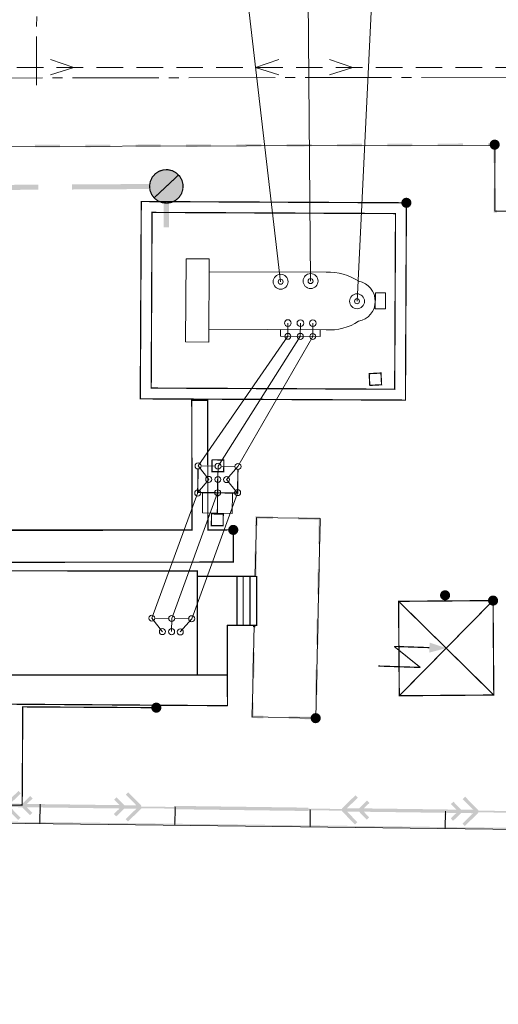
# Model space of a CAD drawing. Header units: millimetres. Extents: x 0 to 594, y 0 to 420.
# Tile 3 of 21: x 224 to 296, y 0 to 148. Entities that reach past the tile are written whole.
import ezdxf

# ---------------------------------------------------------------- set-up
doc = ezdxf.new("R2010")
doc.units = ezdxf.units.MM
for name, pattern in [('K5LT32768', [0]), ('K5LT_AXLED', [17.5, 13, -1.5, 1.5, -1.5]), ('K5LT_DASHED', [6, 4, -2]), ('K5LT_THIN', [0])]:
    doc.linetypes.add(name, pattern=pattern)
for name, color, linetype in [('лотки', 7, 'Continuous'), ('Системный слой', 7, 'Continuous'), ('съемка', 7, 'Continuous')]:
    doc.layers.add(name, color=color, linetype=linetype)
doc.layers.add('ошиновка', color=7, linetype='Continuous', true_color=0xffd700)

# ---------------------------------------------------------------- blocks, each defined once
blk = doc.blocks.new('U7')
at = {"layer": 'Системный слой', "linetype": 'K5LT_THIN', "lineweight": 18}
for p, q in [((248.63, 99.59), (248.7, 112.09)), ((248.7, 112.09), (252.2, 112.08)), ((252.2, 112.08), (252.13, 99.58)), ((252.13, 99.58), (248.63, 99.59))]:
    blk.add_line(p, q, dxfattribs=at)
blk = doc.blocks.new('U8')
at = {"layer": 'Системный слой', "linetype": 'K5LT_THIN', "lineweight": 18}
for p, q in [((262.89, 100.44), (262.89, 101.44)), ((262.89, 101.44), (268.89, 101.41)), ((268.89, 101.41), (268.89, 100.41)), ((268.89, 100.41), (262.89, 100.44))]:
    blk.add_line(p, q, dxfattribs=at)
blk = doc.blocks.new('U9')
at = {"layer": 'Системный слой', "linetype": 'K5LT_THIN', "lineweight": 18}
for p, q in [((277.16, 104.57), (277.17, 107)), ((277.17, 107), (278.71, 106.99)), ((278.71, 106.99), (278.7, 104.56)), ((278.7, 104.56), (277.16, 104.57))]:
    blk.add_line(p, q, dxfattribs=at)
blk = doc.blocks.new('U11')
at = {"layer": 'Системный слой', "linetype": 'K5LT_THIN', "lineweight": 18}
for p, q in [((251.16, 73.89), (251.2, 76.95)), ((251.2, 76.95), (255.7, 76.88)), ((255.7, 76.88), (255.66, 73.82)), ((255.66, 73.82), (251.16, 73.89))]:
    blk.add_line(p, q, dxfattribs=at)
blk = doc.blocks.new('U72')
at = {"layer": 'лотки', "linetype": 'K5LT_THIN', "lineweight": 18}
for p, q in [((251.94, 90.81), (249.56, 90.8)), ((249.56, 90.8), (249.61, 71.32)), ((251.99, 71.32), (251.94, 90.81)), ((249.61, 71.32), (191.61, 71.36)), ((255.8, 71.33), (251.99, 71.32)), ((255.81, 66.5), (255.8, 71.33)), ((167.72, 66.51), (255.81, 66.5))]:
    blk.add_line(p, q, dxfattribs=at)
blk = doc.blocks.new('U107')
at = {"layer": 'Системный слой', "linetype": 'K5LT_THIN', "lineweight": 18}
for q in [(270.3, 142.05), (270.3, 139.76)]:
    blk.add_line((273.8, 140.88), q, dxfattribs=at)
blk = doc.blocks.new('U108')
at = {"layer": 'Системный слой', "linetype": 'K5LT_THIN', "lineweight": 18}
for q in [(228.32, 142.05), (228.32, 139.76)]:
    blk.add_line((231.83, 140.88), q, dxfattribs=at)
blk = doc.blocks.new('U128')
at = {"layer": 'Системный слой', "linetype": 'K5LT_THIN', "lineweight": 18}
for q in [(262.65, 142.05), (262.65, 139.76)]:
    blk.add_line((259.14, 140.88), q, dxfattribs=at)
blk = doc.blocks.new('U142')
at = {"layer": 'съемка'}
blk.add_hatch(color=256, dxfattribs=at).paths.add_polyline_path([(288.42, 61.48), (288.41, 61.55), (288.41, 61.63), (288.39, 61.71), (288.36, 61.78), (288.33, 61.85), (288.29, 61.92), (288.25, 61.98), (288.19, 62.04), (288.13, 62.09), (288.07, 62.14), (288, 62.18), (287.93, 62.21), (287.86, 62.23), (287.78, 62.25), (287.71, 62.26), (287.63, 62.26), (287.55, 62.25), (287.47, 62.24), (287.4, 62.21), (287.33, 62.18), (287.26, 62.15), (287.2, 62.1), (287.14, 62.05), (287.08, 61.99), (287.04, 61.93), (287, 61.87), (286.96, 61.8), (286.94, 61.72), (286.92, 61.65), (286.91, 61.57), (286.9, 61.53), (286.9, 61.45), (286.91, 61.37), (286.93, 61.3), (286.96, 61.22), (286.99, 61.15), (287.03, 61.08), (287.07, 61.02), (287.13, 60.96), (287.18, 60.91), (287.25, 60.87), (287.31, 60.83), (287.39, 60.8), (287.46, 60.77), (287.54, 60.76), (287.61, 60.75), (287.69, 60.75), (287.77, 60.75), (287.84, 60.77), (287.92, 60.79), (287.99, 60.82), (288.06, 60.86), (288.12, 60.9), (288.18, 60.95), (288.23, 61.01), (288.28, 61.07), (288.32, 61.14), (288.36, 61.21), (288.38, 61.28), (288.4, 61.36), (288.41, 61.43)])
blk = doc.blocks.new('U143')
at = {"layer": 'съемка'}
blk.add_hatch(color=256, dxfattribs=at).paths.add_polyline_path([(295.63, 60.68), (295.63, 60.76), (295.62, 60.83), (295.6, 60.91), (295.58, 60.98), (295.55, 61.05), (295.51, 61.12), (295.46, 61.18), (295.41, 61.24), (295.35, 61.29), (295.29, 61.34), (295.22, 61.38), (295.15, 61.41), (295.07, 61.43), (295, 61.45), (294.92, 61.46), (294.84, 61.46), (294.77, 61.45), (294.69, 61.44), (294.62, 61.42), (294.54, 61.38), (294.48, 61.35), (294.41, 61.3), (294.35, 61.25), (294.3, 61.2), (294.25, 61.13), (294.21, 61.07), (294.18, 61), (294.15, 60.92), (294.13, 60.85), (294.12, 60.77), (294.12, 60.73), (294.12, 60.65), (294.13, 60.57), (294.15, 60.5), (294.17, 60.42), (294.2, 60.35), (294.24, 60.29), (294.29, 60.22), (294.34, 60.17), (294.4, 60.11), (294.46, 60.07), (294.53, 60.03), (294.6, 60), (294.67, 59.97), (294.75, 59.96), (294.83, 59.95), (294.91, 59.95), (294.98, 59.95), (295.06, 59.97), (295.13, 59.99), (295.21, 60.02), (295.27, 60.06), (295.34, 60.1), (295.4, 60.15), (295.45, 60.21), (295.5, 60.27), (295.54, 60.34), (295.57, 60.41), (295.6, 60.48), (295.62, 60.56), (295.63, 60.63)])
blk = doc.blocks.new('U144')
at = {"layer": 'съемка'}
blk.add_hatch(color=256, dxfattribs=at).paths.add_polyline_path([(282.6, 120.49), (282.6, 120.57), (282.59, 120.64), (282.57, 120.72), (282.54, 120.79), (282.51, 120.86), (282.47, 120.93), (282.43, 120.99), (282.37, 121.05), (282.32, 121.1), (282.25, 121.15), (282.19, 121.19), (282.11, 121.22), (282.04, 121.24), (281.96, 121.26), (281.89, 121.27), (281.81, 121.27), (281.73, 121.26), (281.66, 121.25), (281.58, 121.23), (281.51, 121.19), (281.44, 121.16), (281.38, 121.11), (281.32, 121.06), (281.26, 121.01), (281.22, 120.94), (281.18, 120.88), (281.14, 120.81), (281.12, 120.73), (281.1, 120.66), (281.09, 120.58), (281.08, 120.54), (281.08, 120.46), (281.09, 120.38), (281.11, 120.31), (281.14, 120.23), (281.17, 120.16), (281.21, 120.1), (281.25, 120.03), (281.31, 119.98), (281.36, 119.92), (281.43, 119.88), (281.5, 119.84), (281.57, 119.81), (281.64, 119.78), (281.72, 119.77), (281.79, 119.76), (281.87, 119.76), (281.95, 119.76), (282.02, 119.78), (282.1, 119.8), (282.17, 119.83), (282.24, 119.87), (282.3, 119.91), (282.36, 119.96), (282.42, 120.02), (282.46, 120.08), (282.5, 120.15), (282.54, 120.22), (282.56, 120.29), (282.58, 120.37), (282.59, 120.44)])
blk = doc.blocks.new('U145')
at = {"layer": 'съемка'}
blk.add_hatch(color=256, dxfattribs=at).paths.add_polyline_path([(295.88, 129.23), (295.88, 129.31), (295.87, 129.39), (295.85, 129.46), (295.82, 129.54), (295.79, 129.61), (295.75, 129.68), (295.71, 129.74), (295.65, 129.8), (295.6, 129.85), (295.53, 129.89), (295.47, 129.93), (295.39, 129.96), (295.32, 129.99), (295.24, 130), (295.17, 130.01), (295.09, 130.01), (295.01, 130.01), (294.94, 129.99), (294.86, 129.97), (294.79, 129.94), (294.72, 129.9), (294.66, 129.86), (294.6, 129.81), (294.54, 129.75), (294.5, 129.69), (294.46, 129.62), (294.42, 129.55), (294.4, 129.48), (294.38, 129.4), (294.37, 129.33), (294.36, 129.28), (294.36, 129.21), (294.37, 129.13), (294.39, 129.05), (294.42, 128.98), (294.45, 128.91), (294.49, 128.84), (294.53, 128.78), (294.59, 128.72), (294.64, 128.67), (294.71, 128.62), (294.78, 128.58), (294.85, 128.55), (294.92, 128.53), (295, 128.51), (295.07, 128.5), (295.15, 128.5), (295.23, 128.51), (295.3, 128.52), (295.38, 128.55), (295.45, 128.58), (295.52, 128.61), (295.58, 128.66), (295.64, 128.71), (295.7, 128.77), (295.74, 128.83), (295.78, 128.89), (295.82, 128.96), (295.84, 129.04), (295.86, 129.11), (295.87, 129.19)])
blk = doc.blocks.new('U146')
at = {"layer": 'съемка'}
blk.add_hatch(color=256, dxfattribs=at).paths.add_polyline_path([(256.56, 71.31), (256.56, 71.39), (256.55, 71.46), (256.53, 71.54), (256.51, 71.61), (256.47, 71.68), (256.43, 71.75), (256.39, 71.81), (256.34, 71.87), (256.28, 71.92), (256.21, 71.97), (256.15, 72.01), (256.08, 72.04), (256, 72.06), (255.93, 72.08), (255.85, 72.09), (255.77, 72.09), (255.69, 72.08), (255.62, 72.07), (255.54, 72.05), (255.47, 72.02), (255.4, 71.98), (255.34, 71.93), (255.28, 71.88), (255.23, 71.83), (255.18, 71.76), (255.14, 71.7), (255.1, 71.63), (255.08, 71.56), (255.06, 71.48), (255.05, 71.4), (255.05, 71.36), (255.05, 71.28), (255.06, 71.2), (255.07, 71.13), (255.1, 71.05), (255.13, 70.98), (255.17, 70.92), (255.22, 70.85), (255.27, 70.8), (255.33, 70.74), (255.39, 70.7), (255.46, 70.66), (255.53, 70.63), (255.6, 70.6), (255.68, 70.59), (255.76, 70.58), (255.83, 70.58), (255.91, 70.58), (255.99, 70.6), (256.06, 70.62), (256.13, 70.65), (256.2, 70.69), (256.27, 70.73), (256.32, 70.78), (256.38, 70.84), (256.43, 70.9), (256.47, 70.97), (256.5, 71.04), (256.53, 71.11), (256.55, 71.19), (256.56, 71.26)])
blk = doc.blocks.new('U147')
at = {"layer": 'съемка'}
blk.add_hatch(color=256, dxfattribs=at).paths.add_polyline_path([(268.96, 43), (268.95, 43.08), (268.94, 43.16), (268.93, 43.23), (268.9, 43.31), (268.87, 43.38), (268.83, 43.45), (268.78, 43.51), (268.73, 43.57), (268.67, 43.62), (268.61, 43.66), (268.54, 43.7), (268.47, 43.73), (268.4, 43.76), (268.32, 43.77), (268.25, 43.78), (268.17, 43.78), (268.09, 43.78), (268.01, 43.76), (267.94, 43.74), (267.87, 43.71), (267.8, 43.67), (267.74, 43.63), (267.68, 43.58), (267.62, 43.52), (267.58, 43.46), (267.53, 43.39), (267.5, 43.32), (267.47, 43.25), (267.46, 43.17), (267.44, 43.1), (267.44, 43.05), (267.44, 42.98), (267.45, 42.9), (267.47, 42.82), (267.49, 42.75), (267.53, 42.68), (267.57, 42.61), (267.61, 42.55), (267.66, 42.49), (267.72, 42.44), (267.79, 42.39), (267.85, 42.35), (267.92, 42.32), (268, 42.3), (268.07, 42.28), (268.15, 42.27), (268.23, 42.27), (268.31, 42.28), (268.38, 42.29), (268.46, 42.32), (268.53, 42.35), (268.6, 42.38), (268.66, 42.43), (268.72, 42.48), (268.77, 42.54), (268.82, 42.6), (268.86, 42.66), (268.9, 42.73), (268.92, 42.81), (268.94, 42.88), (268.95, 42.96)])
blk = doc.blocks.new('U155')
at = {"layer": 'съемка'}
blk.add_hatch(color=256, dxfattribs=at).paths.add_polyline_path([(244.99, 44.58), (244.99, 44.66), (244.98, 44.73), (244.96, 44.81), (244.93, 44.88), (244.9, 44.95), (244.86, 45.02), (244.82, 45.08), (244.76, 45.14), (244.71, 45.19), (244.64, 45.24), (244.58, 45.28), (244.5, 45.31), (244.43, 45.33), (244.35, 45.35), (244.28, 45.36), (244.2, 45.36), (244.12, 45.35), (244.05, 45.34), (243.97, 45.32), (243.9, 45.28), (243.83, 45.25), (243.77, 45.2), (243.71, 45.15), (243.65, 45.1), (243.61, 45.03), (243.57, 44.97), (243.53, 44.9), (243.51, 44.82), (243.49, 44.75), (243.48, 44.67), (243.47, 44.63), (243.47, 44.55), (243.48, 44.47), (243.5, 44.4), (243.53, 44.32), (243.56, 44.25), (243.6, 44.19), (243.64, 44.12), (243.7, 44.07), (243.75, 44.01), (243.82, 43.97), (243.88, 43.93), (243.96, 43.9), (244.03, 43.87), (244.11, 43.86), (244.18, 43.85), (244.26, 43.85), (244.34, 43.85), (244.41, 43.87), (244.49, 43.89), (244.56, 43.92), (244.63, 43.96), (244.69, 44), (244.75, 44.05), (244.81, 44.11), (244.85, 44.17), (244.89, 44.24), (244.93, 44.31), (244.95, 44.38), (244.97, 44.46), (244.98, 44.53)])
blk = doc.blocks.new('U197')
at = {"layer": 'съемка'}
blk.add_hatch(color=256, dxfattribs=at).paths.add_polyline_path([(285.33, 54.39), (285.28, 52.88), (287.82, 53.55)])
at = {"layer": 'съемка', "linetype": 'K5LT32768', "const_width": 0.18}
for points in [[(280, 53.81), (283.94, 50.65)], [(285.3, 53.63), (280, 53.81)], [(283.94, 50.65), (277.63, 50.86)]]:
    blk.add_lwpolyline(points, dxfattribs=at)
blk = doc.blocks.new('U220')
at = {"layer": 'съемка'}
blk.add_hatch(color=256, dxfattribs=at).paths.add_polyline_path([(243.21, 123.06), (243.37, 122.09), (243.89, 121.26), (244.69, 120.68), (245.65, 120.46), (246.62, 120.62), (247.46, 121.14), (248.04, 121.94), (248.26, 122.9), (248.1, 123.87), (247.58, 124.7), (246.78, 125.28), (245.82, 125.5), (244.85, 125.34), (244.01, 124.82), (243.44, 124.02)])
at = {"layer": 'съемка', "linetype": 'K5LT32768', "const_width": 0.18}
blk.add_lwpolyline([(243.21, 123.06), (243.33, 123.74), (243.62, 124.36), (244.08, 124.88), (244.65, 125.26), (245.3, 125.47), (245.99, 125.49), (246.66, 125.33), (247.26, 124.99), (247.75, 124.51), (248.08, 123.91), (248.25, 123.24), (248.22, 122.55), (248.02, 121.9), (247.64, 121.32), (247.12, 120.87), (246.5, 120.57), (245.82, 120.46), (245.14, 120.53), (244.5, 120.78), (243.95, 121.19), (243.54, 121.74), (243.28, 122.38)], close=True, dxfattribs=at)
blk.add_lwpolyline([(243.89, 121.25), (247.59, 124.71)], dxfattribs=at)

msp = doc.modelspace()

# ---------------------------------------------------------------- hatches: boundary and pattern name
at = {"layer": 'съемка'}
for points in [[(229.745293, 129.243098), (225.958827, 129.231257), (225.959995, 128.852601), (229.746512, 128.864441)], [(237.318272, 129.266731), (233.531806, 129.25489), (233.532974, 128.876234), (237.319491, 128.888073)], [(244.891249, 129.290313), (241.104785, 129.278523), (241.105955, 128.899867), (244.89247, 128.911706)], [(252.464278, 129.313944), (248.677766, 129.302155), (248.678934, 128.923497), (252.465448, 128.935339)], [(260.037257, 129.337577), (256.250745, 129.325785), (256.251913, 128.947129), (260.038427, 128.958971)], [(267.610236, 129.361209), (263.823723, 129.349418), (263.824892, 128.970762), (267.611407, 128.982553)], [(275.183217, 129.384842), (271.396702, 129.37305), (271.397871, 128.994394), (275.184386, 129.006186)], [(282.756196, 129.408474), (278.969681, 129.396683), (278.9709, 129.018025), (282.757365, 129.029818)], [(290.329175, 129.432107), (286.54266, 129.420315), (286.543881, 129.041658), (290.330343, 129.053451)], [(295.309483, 129.258322), (295.3089, 129.447675), (295.119545, 129.447041), (294.115641, 129.443948), (294.11686, 129.06529), (294.931411, 129.067798), (294.939526, 126.474545), (295.318183, 126.475764)], [(226.500823, 122.480665), (226.496065, 123.237931), (226.243677, 123.236359), (219.324591, 123.193034), (212.187469, 123.148309), (206.175534, 123.110626), (206.049339, 123.109815), (206.054097, 122.352551), (206.306485, 122.354121), (212.192228, 122.390995), (219.329349, 122.435718), (226.374629, 122.479856)], [(231.544625, 123.269565), (231.549383, 122.512302), (231.80177, 122.513871), (237.687511, 122.550745), (244.824632, 122.595469), (245.357648, 122.598834), (245.359312, 116.974527), (245.359313, 116.848359), (245.737972, 116.848464), (246.11658, 116.848573), (246.114933, 122.979973), (245.733847, 123.358503), (244.819926, 123.352783), (237.682754, 123.308062), (231.670817, 123.270377)], [(294.96215, 119.227224), (294.962735, 119.037921), (295.152038, 119.038506), (295.477698, 119.039515), (295.47653, 119.418171), (295.340172, 119.417747), (295.329975, 122.689248), (294.951319, 122.68808)], [(261.775046, 73.354486), (259.300636, 73.406693), (259.111431, 73.410699), (259.107423, 73.22144), (259.079772, 71.910178), (259.458239, 71.902217), (259.48193, 73.024168), (261.767082, 72.975919)], [(268.835128, 73.205528), (265.560719, 73.274632), (265.552754, 72.896062), (268.827164, 72.826958)], [(269.020419, 73.012225), (268.641886, 73.020241), (268.562005, 69.234554), (268.94054, 69.226586)], [(259.378382, 68.116545), (258.999865, 68.12451), (258.919959, 64.33889), (259.298475, 64.330877)], [(268.860662, 65.440899), (268.482129, 65.448915), (268.402249, 61.663229), (268.780784, 61.655261)], [(268.700903, 57.869574), (268.322322, 57.877592), (268.242442, 54.091902), (268.621027, 54.083935)], [(259.143372, 56.978847), (258.76484, 56.986815), (258.759011, 56.709229), (259.137495, 56.701265)], [(259.057615, 52.915576), (258.679133, 52.923593), (258.599204, 49.137905), (258.977736, 49.12994)], [(268.541147, 50.298248), (268.162562, 50.306216), (268.082686, 46.520577), (268.461269, 46.512559)], [(258.474647, 43.232944), (258.470639, 43.043678), (258.659855, 43.039671), (260.326221, 43.00452), (260.334187, 43.383055), (258.857138, 43.414194), (258.897859, 45.344251), (258.519326, 45.352267)], [(267.905515, 43.223298), (264.119876, 43.303174), (264.11186, 42.924642), (267.897546, 42.844764)], [(242.010012, 29.469639), (241.833886, 29.650497), (242.014692, 29.826574), (240.022154, 31.872633), (239.66044, 31.520381), (241.227853, 29.910934), (239.41764, 29.934921), (238.245219, 31.138758), (237.883556, 30.786553), (238.703723, 29.944378), (231.740744, 30.036557), (224.777609, 30.128587), (225.258227, 30.596646), (225.619938, 30.94885), (225.267684, 31.310563), (224.350611, 30.417426), (224.063847, 30.138142), (222.253636, 30.16213), (223.501368, 31.377238), (223.863082, 31.729492), (223.510827, 32.091205), (221.82648, 30.450871), (221.645673, 30.274743), (221.640943, 29.91776), (221.636886, 29.614493), (221.636217, 29.560877), (223.452627, 27.695673), (223.81434, 28.047928), (222.246976, 29.657323), (224.057141, 29.633388), (225.229561, 28.429551), (225.591225, 28.781756), (224.770483, 29.623341), (231.734037, 29.531752), (238.697014, 29.439523), (238.216554, 28.971661), (237.854891, 28.619407), (238.207097, 28.257743), (239.124168, 29.150832), (239.410983, 29.430114), (241.221143, 29.406129), (239.973412, 28.191071), (239.61175, 27.838815), (239.963953, 27.477104), (241.6483, 29.117435)], [(272.125637, 29.428018), (272.301763, 29.24716), (272.120958, 29.071033), (274.113447, 27.025074), (274.47521, 27.377327), (272.907794, 28.986674), (274.718009, 28.962737), (275.89043, 27.758899), (276.252094, 28.111105), (275.431926, 28.953277), (282.394905, 28.861101), (289.357884, 28.768922), (288.877425, 28.301009), (288.515709, 27.948758), (288.867967, 27.587143), (289.785039, 28.480181), (290.071801, 28.759465), (291.882013, 28.735528), (290.634283, 27.52042), (290.272569, 27.168216), (290.624825, 26.806553), (292.309169, 28.446784), (292.670832, 28.79904), (292.494704, 28.979848), (292.675562, 29.155974), (290.683026, 31.202035), (290.32131, 30.84978), (291.888673, 29.240335), (290.07851, 29.26432), (288.906089, 30.468158), (288.544428, 30.115952), (289.364593, 29.27378), (282.401612, 29.365906), (275.438634, 29.458082), (275.919097, 29.926048), (276.280758, 30.278251), (275.928554, 30.639965), (275.011481, 29.746826), (274.724669, 29.467543), (272.914506, 29.491529), (274.162238, 30.706637), (274.523901, 31.058893), (274.171696, 31.420554), (272.48735, 29.78027)], [(219.099964, 30.013975), (211.891112, 30.101544), (206.552344, 30.166381), (206.549268, 29.913923), (211.888034, 29.849086), (219.096889, 29.761516), (226.616278, 29.670156), (226.588651, 27.398476), (219.069313, 27.489835), (211.860407, 27.577406), (206.521642, 27.642243), (206.518615, 27.389783), (211.85738, 27.324946), (219.066235, 27.237377), (226.71183, 27.144503), (226.713343, 27.270707), (226.839599, 27.269195), (226.870251, 29.793335), (226.743997, 29.794847), (226.745562, 29.921101)], [(239.419384, 29.767132), (232.210529, 29.854701), (226.871763, 29.919538), (226.868738, 29.667129), (232.207504, 29.602241), (239.416356, 29.514672), (246.935697, 29.42331), (246.908121, 27.151631), (239.38873, 27.242992), (232.179877, 27.330561), (226.841109, 27.395398), (226.838034, 27.14294), (232.1768, 27.078103), (239.385655, 26.990533), (247.0313, 26.897659), (247.032813, 27.023862), (247.159016, 27.022352), (247.189721, 29.546487), (247.063466, 29.548052), (247.065029, 29.674257)], [(267.078416, 29.568768), (256.981945, 29.702401), (246.885425, 29.836085), (246.878766, 29.331228), (256.975238, 29.197596), (267.071709, 29.063963)], [(259.738854, 29.520287), (252.529999, 29.607856), (247.191235, 29.672744), (247.188157, 29.420286), (252.526921, 29.355398), (259.735776, 29.267829), (267.255169, 29.176516), (267.227589, 26.904787), (259.7082, 26.996147), (252.499345, 27.083716), (247.16058, 27.148554), (247.157502, 26.896095), (252.49627, 26.831258), (259.705122, 26.743689), (267.350717, 26.650816), (267.35228, 26.777017), (267.478486, 26.775505), (267.50914, 29.299644), (267.382936, 29.301208), (267.384449, 29.427414)], [(280.058322, 29.273442), (272.849469, 29.361011), (267.510703, 29.425899), (267.507628, 29.173441), (272.846393, 29.108601), (280.055248, 29.021034), (287.574637, 28.929671), (287.547009, 26.657944), (280.02767, 26.749302), (272.818815, 26.836872), (267.48005, 26.901709), (267.476974, 26.649301), (272.815738, 26.584413), (280.024592, 26.496844), (287.670187, 26.403971), (287.671752, 26.530223), (287.797957, 26.52866), (287.82861, 29.05285), (287.702406, 29.054363), (287.703917, 29.180569)], [(300.377793, 29.026648), (293.168938, 29.114217), (287.830173, 29.179054), (287.827095, 28.926596), (293.165863, 28.861756), (300.374716, 28.77419), (307.894107, 28.682827), (307.866481, 26.411149), (300.347138, 26.502458), (293.138235, 26.590029), (287.799469, 26.654916), (287.796444, 26.402456), (293.135208, 26.337569), (300.344063, 26.249999), (307.989658, 26.157124), (307.991172, 26.28338), (308.117424, 26.281815), (308.14808, 28.806005), (308.021823, 28.80752), (308.023388, 28.933775)]]:
    msp.add_hatch(color=256, dxfattribs=at).paths.add_polyline_path(points)

# ---------------------------------------------------------------- linework, layer by layer
at = {"layer": 'ошиновка', "linetype": 'K5LT_THIN', "lineweight": 18}
for p, q in [((257.02892, 158.89357), (262.927517, 108.644006)), ((267.428101, 108.745863), (267.028877, 158.923111)), ((277.028833, 158.952651), (274.412581, 105.709906)), ((264.010322, 100.43592), (250.513802, 80.956008)), ((265.885298, 100.426278), (253.513453, 80.910272)), ((267.760273, 100.416636), (256.513104, 80.864537)), ((250.513802, 80.956008), (252.111214, 78.890638)), ((253.513453, 80.910272), (253.482963, 78.93142)), ((256.513104, 80.864537), (254.785979, 78.890638)), ((252.111214, 78.890638), (250.452821, 76.956473)), ((253.482963, 78.93142), (253.452472, 76.910737)), ((254.785979, 78.890638), (256.452124, 76.865002)), ((250.452821, 76.956473), (243.553245, 58.059445)), ((253.452472, 76.910737), (246.552896, 58.013709)), ((256.452124, 76.865002), (249.552548, 57.967974)), ((243.553245, 58.059445), (245.150658, 55.994075)), ((246.552896, 58.013709), (246.522406, 56.034857)), ((249.552548, 57.967974), (247.825422, 55.994075))]:
    msp.add_line(p, q, dxfattribs=at)
at = {"layer": 'Системный слой', "linetype": 'K5LT_AXLED', "lineweight": 18}
for p, q in [((226.707421, 250.519848), (226.193108, 138.203026)), ((126.608705, 139.145099), (301.960449, 139.388069))]:
    msp.add_line(p, q, dxfattribs=at)
at = {"layer": 'Системный слой', "linetype": 'K5LT_DASHED', "lineweight": 18}
msp.add_line((109.242287, 140.879464), (322.277984, 140.879464), dxfattribs=at)
at = {"layer": 'Системный слой', "linetype": 'K5LT_THIN', "lineweight": 18}
for p, q in [((295.13262, 129.198395), (151.530128, 128.799998)), ((295.13262, 119.260015), (295.13262, 129.198395)), ((241.967559, 120.705772), (241.825195, 91.03818)), ((281.84032, 120.514434), (241.967559, 120.705772)), ((281.697953, 90.846844), (281.84032, 120.514434)), ((243.587916, 119.069787), (243.461178, 92.658537)), ((280.204334, 118.894076), (243.587916, 119.069787)), ((280.077596, 92.482827), (280.204334, 118.894076)), ((369.088518, 119.607968), (295.13262, 119.260015)), ((252.185146, 110.155095), (269.794913, 110.064537)), ((264.020607, 102.435893), (264.010322, 100.43592)), ((265.895582, 102.426251), (265.885298, 100.426278)), ((267.770558, 102.416609), (267.760273, 100.416636)), ((252.140622, 101.496972), (269.750389, 101.406415)), ((243.461178, 92.658537), (280.077596, 92.482827)), ((241.825195, 91.03818), (281.697953, 90.846844)), ((250.967269, 80.949094), (253.059985, 80.917186)), ((253.966921, 80.903358), (256.059637, 80.871451)), ((259.302034, 73.194189), (259.113092, 64.335935)), ((268.85205, 73.024923), (259.302034, 73.194189)), ((268.239173, 43.001415), (268.85205, 73.024923)), ((186.584403, 65.193576), (250.410368, 65.156016)), ((250.410368, 65.156016), (250.401155, 49.502714)), ((250.409887, 64.341057), (259.320277, 64.335813)), ((256.371693, 64.337548), (256.367368, 56.98543)), ((257.300805, 64.337002), (257.296478, 56.984882)), ((258.310542, 64.336406), (258.306215, 56.984289)), ((259.320277, 64.335813), (259.31595, 56.983695)), ((294.874533, 60.704693), (280.661234, 60.593431)), ((294.874533, 60.704693), (280.772378, 46.394987)), ((294.985679, 46.506249), (294.874533, 60.704693)), ((294.985679, 46.506249), (294.874533, 60.704693)), ((280.661234, 60.593431), (280.772378, 46.394987)), ((280.661234, 60.593431), (294.985679, 46.506249)), ((244.006713, 58.052531), (246.099429, 58.020623)), ((247.006364, 58.006795), (249.09908, 57.974888)), ((259.31595, 56.983695), (254.908787, 56.986289)), ((254.908787, 56.986289), (254.919934, 49.509452)), ((258.956278, 56.983907), (258.663229, 43.244723)), ((250.401155, 49.502714), (195.523695, 49.535006)), ((254.919934, 49.509452), (250.401155, 49.502714)), ((254.926811, 44.897752), (254.919934, 49.509452)), ((280.772378, 46.394987), (294.985679, 46.506249)), ((191.354695, 45.343006), (254.926811, 44.897752)), ((258.663229, 43.244723), (268.239173, 43.001415)), ((226.71183, 27.145559), (226.747169, 30.071001)), ((247.0313, 26.898714), (247.064842, 29.675315)), ((111.290049, 28.530223), (368.65369, 25.421256)), ((267.350717, 26.651871), (267.382734, 29.302266)), ((287.670187, 26.405026), (287.702204, 29.055421))]:
    msp.add_line(p, q, dxfattribs=at)
at = {"layer": 'Системный слой', "linetype": 'K5LT_THIN', "const_width": 0.18}
msp.add_lwpolyline([(256.50619, 80.411069), (256.452124, 76.865002), (250.452821, 76.956473), (250.506888, 80.50254)], dxfattribs=at)
at = {"layer": 'Системный слой', "linetype": 'K5LT_THIN', "lineweight": 18}
for centre, radius in [((262.927517, 108.644006), 1.125), ((267.428101, 108.745863), 1.125), ((262.927517, 108.644006), 0.375), ((267.428101, 108.745863), 0.375), ((274.412581, 105.709906), 1.125), ((274.412581, 105.709906), 0.375), ((264.020607, 102.435893), 0.5), ((265.895582, 102.426251), 0.5), ((267.770558, 102.416609), 0.5), ((264.010322, 100.43592), 0.45), ((265.885298, 100.426278), 0.45), ((267.760273, 100.416636), 0.45), ((250.513802, 80.956008), 0.453521), ((253.513453, 80.910272), 0.453521), ((256.513104, 80.864537), 0.453521), ((252.111214, 78.93142), 0.453521), ((253.482963, 78.910505), 0.453521), ((254.785979, 78.890638), 0.453521), ((250.452643, 76.878733), 0.453521), ((253.452472, 76.910737), 0.453521), ((256.452302, 76.942741), 0.453521), ((243.553245, 58.059445), 0.453521), ((246.552896, 58.013709), 0.453521), ((249.552548, 57.967974), 0.453521), ((245.150658, 56.034857), 0.453521), ((246.522406, 56.013942), 0.453521), ((247.825422, 55.994075), 0.453521)]:
    msp.add_circle(centre, radius, dxfattribs=at)
for centre, radius, start, end in [((270.215721, 102.101086), 7.974562, 55.97421737, 93.02483039), ((274.112594, 105.713158), 3.05, 280.09421876, 79.31650313), ((270.253076, 109.365117), 7.974562, 266.3858915, 303.43650452)]:
    msp.add_arc(centre, radius, start, end, dxfattribs=at)
at = {"layer": 'съемка', "linetype": 'K5LT32768', "const_width": 0.18}
for points in [[(172.077031, 122.945404), (172.055424, 111.52444), (172.756162, 71.267225), (189.067119, 71.281287), (188.650647, 91.318765), (191.197091, 91.371692), (191.613136, 71.354737), (210.511737, 71.21209), (249.610519, 71.317095), (249.558186, 90.803533), (251.941312, 90.809933), (251.993645, 71.323498), (255.802428, 71.333726), (255.811684, 66.495243), (210.611988, 66.449388), (167.719538, 66.504133), (167.295338, 111.56391), (165.191486, 122.923918)], [(253.41338, 73.731233), (253.482965, 80.088248)], [(250.409887, 64.340002), (259.320277, 64.334757), (259.31595, 56.98264), (256.367368, 56.984375), (256.371739, 64.413887)], [(257.300805, 64.335946), (257.296478, 56.983826)], [(258.306215, 56.983233), (258.310542, 64.33535)], [(294.874533, 60.703637), (280.772378, 46.393932)], [(280.661234, 60.592376), (294.985679, 46.505193)], [(254.908787, 56.985233), (254.926811, 44.896696)], [(256.367368, 56.984375), (254.908787, 56.985233)], [(250.401155, 49.501658), (254.919934, 49.508397)], [(254.926811, 44.896696), (191.354695, 45.34195)], [(244.231681, 44.971604), (244.230028, 44.603602), (224.143178, 44.721266), (224.056689, 29.956881), (219.2252, 29.878716), (219.291925, 44.740718), (199.069692, 44.831507), (199.071741, 45.287899)]]:
    msp.add_lwpolyline(points, dxfattribs=at)
for points in [[(281.84032, 120.513378), (241.967559, 120.704717), (241.825195, 91.037124), (281.697953, 90.845788)], [(280.204334, 118.893021), (243.587916, 119.068731), (243.461178, 92.657482), (280.077596, 92.481771)], [(278.018104, 94.917222), (276.243326, 94.827062), (276.332977, 93.062299), (278.107758, 93.15246)], [(254.385773, 81.84551), (252.618843, 81.864852), (252.5995, 80.09792), (254.366433, 80.078577)], [(254.277505, 71.954632), (252.510573, 71.973972), (252.529915, 73.740904), (254.296848, 73.721564)], [(195.532905, 65.187253), (250.410368, 65.154961), (250.401155, 49.501658), (195.523695, 49.533951)], [(294.874533, 60.703637), (280.661234, 60.592376), (280.772378, 46.393932), (294.985679, 46.505193)]]:
    msp.add_lwpolyline(points, close=True, dxfattribs=at)

# ---------------------------------------------------------------- block references
at = {"layer": 'лотки'}
msp.add_blockref('U72', (0, 0), dxfattribs=at)
at = {"layer": 'Системный слой'}
for name in ['U108', 'U128', 'U107', 'U7', 'U9', 'U8', 'U11']:
    msp.add_blockref(name, (0, 0), dxfattribs=at)
at = {"layer": 'съемка'}
for name in ['U145', 'U220', 'U144', 'U146', 'U142', 'U143', 'U197', 'U155', 'U147']:
    msp.add_blockref(name, (0, 0), dxfattribs=at)

doc.saveas('drawing.dxf')
